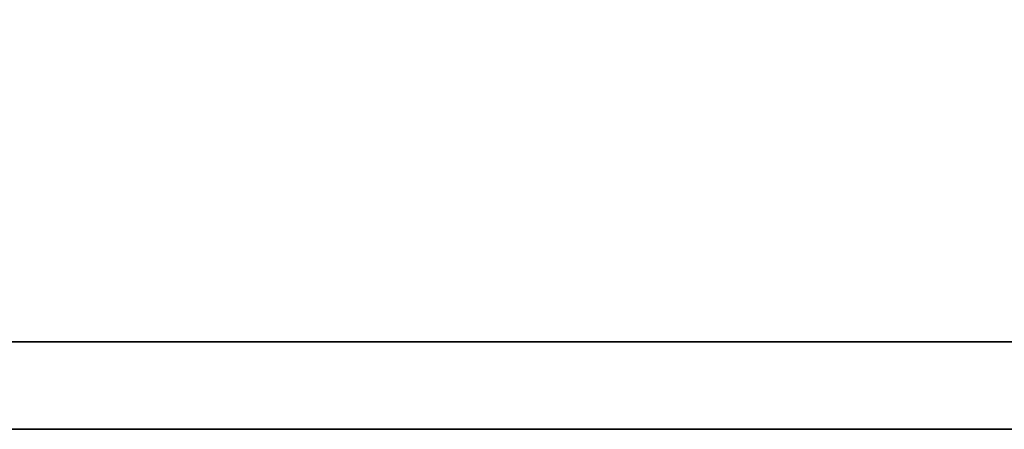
# Model space of a CAD drawing. Header units: millimetres. Extents: x 340 to 659, y 334 to 449.
# Tile 37 of 65: x 558.67 to 561.18, y 367.69 to 368.74. Entities that reach past the tile are written whole.
import ezdxf

# ---------------------------------------------------------------- set-up
doc = ezdxf.new("R2010")
doc.units = ezdxf.units.MM
doc.layers.add('DIM', color=4, linetype='Continuous')
doc.layers.add('layer 1', color=7, linetype='Continuous')

# ---------------------------------------------------------------- blocks, each defined once
blk = doc.blocks.new('TBI MOTION logo(完整正式版)')
at = {"layer": 'layer 1', "color": 22, "lineweight": 35}
blk.add_open_spline([(75.90875, -9.47875), (75.90875, -9.47875), (75.90875, -12.28625), (75.90875, -12.28625), (75.90875, -12.28625), (75.90875, -12.28625), (75.90875, -12.47875), (75.90875, -12.47875), (75.90875, -12.47875), (75.90875, -12.47875), (75.71625, -12.47875), (75.71625, -12.47875), (75.71625, -12.47875), (75.71625, -12.47875), (-88.32875, -12.47875), (-88.32875, -12.47875), (-88.32875, -12.47875), (-88.32875, -12.47875), (-88.32875, -13.29375), (-88.32875, -13.29375), (-88.32875, -13.29375), (-88.32875, -13.29375), (82.89125, -13.29375), (82.89125, -13.29375), (82.89125, -13.29375), (82.89125, -13.29375), (75.90875, -9.47875), (75.90875, -9.47875)], degree=3, knots=[0, 0, 0, 0, 0.1428571, 0.1428571, 0.1428571, 0.1428572, 0.2857143, 0.2857143, 0.2857143, 0.2857143, 0.4285714, 0.4285714, 0.4285714, 0.4285714, 0.5714286, 0.5714286, 0.5714286, 0.5714286, 0.7142857, 0.7142857, 0.7142857, 0.7142857, 0.8571429, 0.8571429, 0.8571429, 0.8571429, 1, 1, 1, 1], dxfattribs=at)

msp = doc.modelspace()

# ---------------------------------------------------------------- block references
at = {"layer": 'DIM', "color": 7, "xscale": 0.2736514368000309, "yscale": 0.2736514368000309, "zscale": 0.2736514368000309}
msp.add_blockref('TBI MOTION logo(完整正式版)', (577.0629, 371.3292), dxfattribs=at)

doc.saveas('drawing.dxf')
